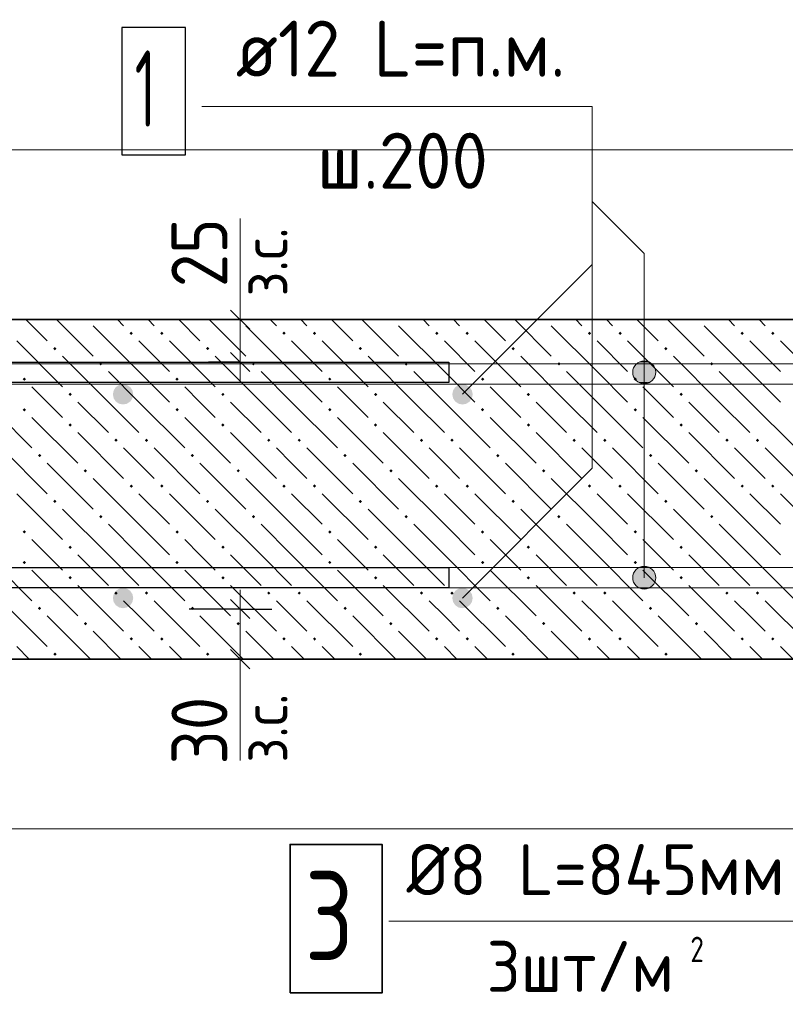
# Model space of a CAD drawing. Header units: millimetres. Extents: x 0 to 50400, y 0 to 35640.
# Tile 7 of 34: x 9164 to 12773, y 10075 to 14715. Entities that reach past the tile are written whole.
import ezdxf

# ---------------------------------------------------------------- set-up
doc = ezdxf.new("R2010")
doc.units = ezdxf.units.MM
for name, color, linetype, lineweight in [('Standard', 7, 'Continuous', 25), ('ЖБ Перекрытие верхний уровень', 7, 'Continuous', 35), ('Размерная линия_ общее', 7, 'Continuous', 13), ('Текст_ общее', 7, 'Continuous', 25)]:
    doc.layers.add(name, color=color, linetype=linetype, lineweight=lineweight)
doc.layers.add('Обрамление П-обр. равн.', color=7, linetype='Continuous', lineweight=25, true_color=0x5f1e0f)
doc.layers.add('Фоновоя арматура Х1', color=7, linetype='Continuous', lineweight=18, true_color=0x656565)
doc.styles.add('ISOCPEUR', font='txt')

msp = doc.modelspace()

# ---------------------------------------------------------------- hatches: boundary and pattern name
at = {"layer": 'ЖБ Перекрытие верхний уровень', "linetype": 'Continuous', "lineweight": 18, "transparency": 33554687}
for points in [[(9473.8, 13301.9), (9473.5, 13301.6), (9473.2, 13301.9)], [(10193.8, 13301.9), (10193.5, 13301.6), (10193.2, 13301.9)], [(10913.8, 13301.9), (10913.5, 13301.6), (10913.2, 13301.9)], [(11633.8, 13301.9), (11633.5, 13301.6), (11633.2, 13301.9)], [(12353.8, 13301.9), (12353.5, 13301.6), (12353.2, 13301.9)], [(9681.7, 13237.4), (9689.5, 13245.2), (9697.3, 13237.4), (9689.5, 13229.6)], [(9825.7, 13237.4), (9833.5, 13245.2), (9841.3, 13237.4), (9833.5, 13229.6)], [(10401.7, 13237.4), (10409.5, 13245.2), (10417.3, 13237.4), (10409.5, 13229.6)], [(10545.7, 13237.4), (10553.5, 13245.2), (10561.3, 13237.4), (10553.5, 13229.6)], [(11121.7, 13237.4), (11129.5, 13245.2), (11137.3, 13237.4), (11129.5, 13229.6)], [(11265.7, 13237.4), (11273.5, 13245.2), (11281.3, 13237.4), (11273.5, 13229.6)], [(11841.7, 13237.4), (11849.5, 13245.2), (11857.3, 13237.4), (11849.5, 13229.6)], [(11985.7, 13237.4), (11993.5, 13245.2), (12001.3, 13237.4), (11993.5, 13229.6)], [(12561.7, 13237.4), (12569.5, 13245.2), (12577.3, 13237.4), (12569.5, 13229.6)], [(12705.7, 13237.4), (12713.5, 13245.2), (12721.3, 13237.4), (12713.5, 13229.6)], [(9321.7, 13165.4), (9329.5, 13173.2), (9337.3, 13165.4), (9329.5, 13157.6)], [(10041.7, 13165.4), (10049.5, 13173.2), (10057.3, 13165.4), (10049.5, 13157.6)], [(10761.7, 13165.4), (10769.5, 13173.2), (10777.3, 13165.4), (10769.5, 13157.6)], [(11481.7, 13165.4), (11489.5, 13173.2), (11497.3, 13165.4), (11489.5, 13157.6)], [(12201.7, 13165.4), (12209.5, 13173.2), (12217.3, 13165.4), (12209.5, 13157.6)], [(9537.7, 13093.4), (9545.5, 13101.2), (9553.3, 13093.4), (9545.5, 13085.6)], [(10257.7, 13093.4), (10265.5, 13101.2), (10273.3, 13093.4), (10265.5, 13085.6)], [(10977.7, 13093.4), (10985.5, 13101.2), (10993.3, 13093.4), (10985.5, 13085.6)], [(11697.7, 13093.4), (11705.5, 13101.2), (11713.3, 13093.4), (11705.5, 13085.6)], [(12417.7, 13093.4), (12425.5, 13101.2), (12433.3, 13093.4), (12425.5, 13085.6)], [(9177.7, 13021.4), (9185.5, 13029.2), (9193.3, 13021.4), (9185.5, 13013.6)], [(9897.7, 13021.4), (9905.5, 13029.2), (9913.3, 13021.4), (9905.5, 13013.6)], [(10617.7, 13021.4), (10625.5, 13029.2), (10633.3, 13021.4), (10625.5, 13013.6)], [(11337.7, 13021.4), (11345.5, 13029.2), (11353.3, 13021.4), (11345.5, 13013.6)], [(12057.7, 13021.4), (12065.5, 13029.2), (12073.3, 13021.4), (12065.5, 13013.6)], [(9393.7, 12949.4), (9401.5, 12957.2), (9409.3, 12949.4), (9401.5, 12941.6)], [(10113.7, 12949.4), (10121.5, 12957.2), (10129.3, 12949.4), (10121.5, 12941.6)], [(10833.7, 12949.4), (10841.5, 12957.2), (10849.3, 12949.4), (10841.5, 12941.6)], [(11553.7, 12949.4), (11561.5, 12957.2), (11569.3, 12949.4), (11561.5, 12941.6)], [(12273.7, 12949.4), (12281.5, 12957.2), (12289.3, 12949.4), (12281.5, 12941.6)], [(9177.7, 12877.4), (9185.5, 12885.2), (9193.3, 12877.4), (9185.5, 12869.6)], [(9897.7, 12877.4), (9905.5, 12885.2), (9913.3, 12877.4), (9905.5, 12869.6)], [(10617.7, 12877.4), (10625.5, 12885.2), (10633.3, 12877.4), (10625.5, 12869.6)], [(11337.7, 12877.4), (11345.5, 12885.2), (11353.3, 12877.4), (11345.5, 12869.6)], [(12057.7, 12877.4), (12065.5, 12885.2), (12073.3, 12877.4), (12065.5, 12869.6)], [(9393.7, 12805.4), (9401.5, 12813.2), (9409.3, 12805.4), (9401.5, 12797.6)], [(10113.7, 12805.4), (10121.5, 12813.2), (10129.3, 12805.4), (10121.5, 12797.6)], [(10833.7, 12805.4), (10841.5, 12813.2), (10849.3, 12805.4), (10841.5, 12797.6)], [(11553.7, 12805.4), (11561.5, 12813.2), (11569.3, 12805.4), (11561.5, 12797.6)], [(12273.7, 12805.4), (12281.5, 12813.2), (12289.3, 12805.4), (12281.5, 12797.6)], [(9609.7, 12733.4), (9617.5, 12741.2), (9625.3, 12733.4), (9617.5, 12725.6)], [(9753.7, 12733.4), (9761.5, 12741.2), (9769.3, 12733.4), (9761.5, 12725.6)], [(10329.7, 12733.4), (10337.5, 12741.2), (10345.3, 12733.4), (10337.5, 12725.6)], [(10473.7, 12733.4), (10481.5, 12741.2), (10489.3, 12733.4), (10481.5, 12725.6)], [(11049.7, 12733.4), (11057.5, 12741.2), (11065.3, 12733.4), (11057.5, 12725.6)], [(11193.7, 12733.4), (11201.5, 12741.2), (11209.3, 12733.4), (11201.5, 12725.6)], [(11769.7, 12733.4), (11777.5, 12741.2), (11785.3, 12733.4), (11777.5, 12725.6)], [(11913.7, 12733.4), (11921.5, 12741.2), (11929.3, 12733.4), (11921.5, 12725.6)], [(12489.7, 12733.4), (12497.5, 12741.2), (12505.3, 12733.4), (12497.5, 12725.6)], [(12633.7, 12733.4), (12641.5, 12741.2), (12649.3, 12733.4), (12641.5, 12725.6)], [(9249.7, 12661.4), (9257.5, 12669.2), (9265.3, 12661.4), (9257.5, 12653.6)], [(9969.7, 12661.4), (9977.5, 12669.2), (9985.3, 12661.4), (9977.5, 12653.6)], [(10689.7, 12661.4), (10697.5, 12669.2), (10705.3, 12661.4), (10697.5, 12653.6)], [(11409.7, 12661.4), (11417.5, 12669.2), (11425.3, 12661.4), (11417.5, 12653.6)], [(12129.7, 12661.4), (12137.5, 12669.2), (12145.3, 12661.4), (12137.5, 12653.6)], [(9465.7, 12589.4), (9473.5, 12597.2), (9481.3, 12589.4), (9473.5, 12581.6)], [(10185.7, 12589.4), (10193.5, 12597.2), (10201.3, 12589.4), (10193.5, 12581.6)], [(10905.7, 12589.4), (10913.5, 12597.2), (10921.3, 12589.4), (10913.5, 12581.6)], [(11625.7, 12589.4), (11633.5, 12597.2), (11641.3, 12589.4), (11633.5, 12581.6)], [(12345.7, 12589.4), (12353.5, 12597.2), (12361.3, 12589.4), (12353.5, 12581.6)], [(9681.7, 12517.4), (9689.5, 12525.2), (9697.3, 12517.4), (9689.5, 12509.6)], [(9825.7, 12517.4), (9833.5, 12525.2), (9841.3, 12517.4), (9833.5, 12509.6)], [(10401.7, 12517.4), (10409.5, 12525.2), (10417.3, 12517.4), (10409.5, 12509.6)], [(10545.7, 12517.4), (10553.5, 12525.2), (10561.3, 12517.4), (10553.5, 12509.6)], [(11121.7, 12517.4), (11129.5, 12525.2), (11137.3, 12517.4), (11129.5, 12509.6)], [(11265.7, 12517.4), (11273.5, 12525.2), (11281.3, 12517.4), (11273.5, 12509.6)], [(11841.7, 12517.4), (11849.5, 12525.2), (11857.3, 12517.4), (11849.5, 12509.6)], [(11985.7, 12517.4), (11993.5, 12525.2), (12001.3, 12517.4), (11993.5, 12509.6)], [(12561.7, 12517.4), (12569.5, 12525.2), (12577.3, 12517.4), (12569.5, 12509.6)], [(12705.7, 12517.4), (12713.5, 12525.2), (12721.3, 12517.4), (12713.5, 12509.6)], [(9321.7, 12445.4), (9329.5, 12453.2), (9337.3, 12445.4), (9329.5, 12437.6)], [(10041.7, 12445.4), (10049.5, 12453.2), (10057.3, 12445.4), (10049.5, 12437.6)], [(10761.7, 12445.4), (10769.5, 12453.2), (10777.3, 12445.4), (10769.5, 12437.6)], [(11481.7, 12445.4), (11489.5, 12453.2), (11497.3, 12445.4), (11489.5, 12437.6)], [(12201.7, 12445.4), (12209.5, 12453.2), (12217.3, 12445.4), (12209.5, 12437.6)], [(9537.7, 12373.4), (9545.5, 12381.2), (9553.3, 12373.4), (9545.5, 12365.6)], [(10257.7, 12373.4), (10265.5, 12381.2), (10273.3, 12373.4), (10265.5, 12365.6)], [(10977.7, 12373.4), (10985.5, 12381.2), (10993.3, 12373.4), (10985.5, 12365.6)], [(11697.7, 12373.4), (11705.5, 12381.2), (11713.3, 12373.4), (11705.5, 12365.6)], [(12417.7, 12373.4), (12425.5, 12381.2), (12433.3, 12373.4), (12425.5, 12365.6)], [(9177.7, 12301.4), (9185.5, 12309.2), (9193.3, 12301.4), (9185.5, 12293.6)], [(9897.7, 12301.4), (9905.5, 12309.2), (9913.3, 12301.4), (9905.5, 12293.6)], [(10617.7, 12301.4), (10625.5, 12309.2), (10633.3, 12301.4), (10625.5, 12293.6)], [(11337.7, 12301.4), (11345.5, 12309.2), (11353.3, 12301.4), (11345.5, 12293.6)], [(12057.7, 12301.4), (12065.5, 12309.2), (12073.3, 12301.4), (12065.5, 12293.6)], [(9393.7, 12229.4), (9401.5, 12237.2), (9409.3, 12229.4), (9401.5, 12221.6)], [(10113.7, 12229.4), (10121.5, 12237.2), (10129.3, 12229.4), (10121.5, 12221.6)], [(10833.7, 12229.4), (10841.5, 12237.2), (10849.3, 12229.4), (10841.5, 12221.6)], [(11553.7, 12229.4), (11561.5, 12237.2), (11569.3, 12229.4), (11561.5, 12221.6)], [(12273.7, 12229.4), (12281.5, 12237.2), (12289.3, 12229.4), (12281.5, 12221.6)], [(9177.7, 12157.4), (9185.5, 12165.2), (9193.3, 12157.4), (9185.5, 12149.6)], [(9897.7, 12157.4), (9905.5, 12165.2), (9913.3, 12157.4), (9905.5, 12149.6)], [(10617.7, 12157.4), (10625.5, 12165.2), (10633.3, 12157.4), (10625.5, 12149.6)], [(11337.7, 12157.4), (11345.5, 12165.2), (11353.3, 12157.4), (11345.5, 12149.6)], [(12057.7, 12157.4), (12065.5, 12165.2), (12073.3, 12157.4), (12065.5, 12149.6)], [(9393.7, 12085.4), (9401.5, 12093.2), (9409.3, 12085.4), (9401.5, 12077.6)], [(10113.7, 12085.4), (10121.5, 12093.2), (10129.3, 12085.4), (10121.5, 12077.6)], [(10833.7, 12085.4), (10841.5, 12093.2), (10849.3, 12085.4), (10841.5, 12077.6)], [(11553.7, 12085.4), (11561.5, 12093.2), (11569.3, 12085.4), (11561.5, 12077.6)], [(12273.7, 12085.4), (12281.5, 12093.2), (12289.3, 12085.4), (12281.5, 12077.6)], [(9609.7, 12013.4), (9617.5, 12021.2), (9625.3, 12013.4), (9617.5, 12005.6)], [(9753.7, 12013.4), (9761.5, 12021.2), (9769.3, 12013.4), (9761.5, 12005.6)], [(10329.7, 12013.4), (10337.5, 12021.2), (10345.3, 12013.4), (10337.5, 12005.6)], [(10473.7, 12013.4), (10481.5, 12021.2), (10489.3, 12013.4), (10481.5, 12005.6)], [(11049.7, 12013.4), (11057.5, 12021.2), (11065.3, 12013.4), (11057.5, 12005.6)], [(11193.7, 12013.4), (11201.5, 12021.2), (11209.3, 12013.4), (11201.5, 12005.6)], [(11769.7, 12013.4), (11777.5, 12021.2), (11785.3, 12013.4), (11777.5, 12005.6)], [(11913.7, 12013.4), (11921.5, 12021.2), (11929.3, 12013.4), (11921.5, 12005.6)], [(12489.7, 12013.4), (12497.5, 12021.2), (12505.3, 12013.4), (12497.5, 12005.6)], [(12633.7, 12013.4), (12641.5, 12021.2), (12649.3, 12013.4), (12641.5, 12005.6)], [(9249.7, 11941.4), (9257.5, 11949.2), (9265.3, 11941.4), (9257.5, 11933.6)], [(9969.7, 11941.4), (9977.5, 11949.2), (9985.3, 11941.4), (9977.5, 11933.6)], [(10689.7, 11941.4), (10697.5, 11949.2), (10705.3, 11941.4), (10697.5, 11933.6)], [(11409.7, 11941.4), (11417.5, 11949.2), (11425.3, 11941.4), (11417.5, 11933.6)], [(12129.7, 11941.4), (12137.5, 11949.2), (12145.3, 11941.4), (12137.5, 11933.6)], [(9465.7, 11869.4), (9473.5, 11877.2), (9481.3, 11869.4), (9473.5, 11861.6)], [(10185.7, 11869.4), (10193.5, 11877.2), (10201.3, 11869.4), (10193.5, 11861.6)], [(10905.7, 11869.4), (10913.5, 11877.2), (10921.3, 11869.4), (10913.5, 11861.6)], [(11625.7, 11869.4), (11633.5, 11877.2), (11641.3, 11869.4), (11633.5, 11861.6)], [(12345.7, 11869.4), (12353.5, 11877.2), (12361.3, 11869.4), (12353.5, 11861.6)], [(9681.7, 11797.4), (9689.5, 11805.2), (9697.3, 11797.4), (9689.5, 11789.6)], [(9825.7, 11797.4), (9833.5, 11805.2), (9841.3, 11797.4), (9833.5, 11789.6)], [(10401.7, 11797.4), (10409.5, 11805.2), (10417.3, 11797.4), (10409.5, 11789.6)], [(10545.7, 11797.4), (10553.5, 11805.2), (10561.3, 11797.4), (10553.5, 11789.6)], [(11121.7, 11797.4), (11129.5, 11805.2), (11137.3, 11797.4), (11129.5, 11789.6)], [(11265.7, 11797.4), (11273.5, 11805.2), (11281.3, 11797.4), (11273.5, 11789.6)], [(11841.7, 11797.4), (11849.5, 11805.2), (11857.3, 11797.4), (11849.5, 11789.6)], [(11985.7, 11797.4), (11993.5, 11805.2), (12001.3, 11797.4), (11993.5, 11789.6)], [(12561.7, 11797.4), (12569.5, 11805.2), (12577.3, 11797.4), (12569.5, 11789.6)], [(12705.7, 11797.4), (12713.5, 11805.2), (12721.3, 11797.4), (12713.5, 11789.6)], [(9321.7, 11725.4), (9329.5, 11733.2), (9337.3, 11725.4), (9329.5, 11717.6)], [(10041.7, 11725.4), (10049.5, 11733.2), (10057.3, 11725.4), (10049.5, 11717.6)], [(10761.7, 11725.4), (10769.5, 11733.2), (10777.3, 11725.4), (10769.5, 11717.6)], [(11481.7, 11725.4), (11489.5, 11733.2), (11497.3, 11725.4), (11489.5, 11717.6)], [(12201.7, 11725.4), (12209.5, 11733.2), (12217.3, 11725.4), (12209.5, 11717.6)]]:
    msp.add_hatch(color=7, dxfattribs=at).paths.add_polyline_path(points, flags=16)
at = {"layer": 'Текст_ общее', "linetype": 'Continuous', "lineweight": 13, "transparency": 33554687}
for points in [[(12061.1, 13080.9), (12154, 13080.9), (12134.6, 13100.3)], [(12061.1, 13080.9), (12134.6, 13100.3), (12080.6, 13100.3)], [(12080.6, 13100.3), (12134.6, 13100.3), (12107.5, 13107.9)], [(12053.6, 13053.9), (12161.6, 13053.9), (12154, 13080.9)], [(12053.6, 13053.9), (12154, 13080.9), (12061.1, 13080.9)], [(12061.1, 13026.9), (12161.6, 13053.9), (12053.6, 13053.9)], [(12061.1, 13026.9), (12154, 13026.9), (12161.6, 13053.9)], [(12080.6, 13007.4), (12154, 13026.9), (12061.1, 13026.9)], [(12080.6, 13007.4), (12134.6, 13007.4), (12154, 13026.9)], [(12134.6, 13007.4), (12080.6, 13007.4), (12107.5, 12999.9)], [(12053.6, 12085.9), (12161.6, 12085.9), (12154, 12112.9)], [(12053.6, 12085.9), (12154, 12112.9), (12061.1, 12112.9)], [(12061.1, 12112.9), (12154, 12112.9), (12134.6, 12132.3)], [(12061.1, 12112.9), (12134.6, 12132.3), (12080.6, 12132.3)], [(12080.6, 12132.3), (12134.6, 12132.3), (12107.5, 12139.9)], [(12061.1, 12058.9), (12161.6, 12085.9), (12053.6, 12085.9)], [(12061.1, 12058.9), (12154, 12058.9), (12161.6, 12085.9)], [(12080.6, 12039.4), (12154, 12058.9), (12061.1, 12058.9)], [(12080.6, 12039.4), (12134.6, 12039.4), (12154, 12058.9)], [(12134.6, 12039.4), (12080.6, 12039.4), (12107.5, 12031.9)]]:
    msp.add_hatch(color=7, dxfattribs=at).paths.add_polyline_path(points)
at = {"layer": 'Фоновоя арматура Х1', "linetype": 'Continuous', "lineweight": 18, "transparency": 33554687}
for points in [[(9698.9, 12949.9), (9695.2, 12968.2), (9684.8, 12983.8), (9669.2, 12994.2), (9650.9, 12997.9), (9632.5, 12994.2), (9616.9, 12983.8), (9606.5, 12968.2), (9602.9, 12949.9), (9606.5, 12931.5), (9616.9, 12915.9), (9632.5, 12905.5), (9650.9, 12901.9), (9669.2, 12905.5), (9684.8, 12915.9), (9695.2, 12931.5)], [(11298.9, 12949.9), (11295.2, 12968.2), (11284.8, 12983.8), (11269.2, 12994.2), (11250.9, 12997.9), (11232.5, 12994.2), (11216.9, 12983.8), (11206.5, 12968.2), (11202.9, 12949.9), (11206.5, 12931.5), (11216.9, 12915.9), (11232.5, 12905.5), (11250.9, 12901.9), (11269.2, 12905.5), (11284.8, 12915.9), (11295.2, 12931.5)], [(9698.9, 11989.9), (9695.2, 12008.2), (9684.8, 12023.8), (9669.2, 12034.2), (9650.9, 12037.9), (9632.5, 12034.2), (9616.9, 12023.8), (9606.5, 12008.2), (9602.9, 11989.9), (9606.5, 11971.5), (9616.9, 11955.9), (9632.5, 11945.5), (9650.9, 11941.9), (9669.2, 11945.5), (9684.8, 11955.9), (9695.2, 11971.5)], [(11298.9, 11989.9), (11295.2, 12008.2), (11284.8, 12023.8), (11269.2, 12034.2), (11250.9, 12037.9), (11232.5, 12034.2), (11216.9, 12023.8), (11206.5, 12008.2), (11202.9, 11989.9), (11206.5, 11971.5), (11216.9, 11955.9), (11232.5, 11945.5), (11250.9, 11941.9), (11269.2, 11945.5), (11284.8, 11955.9), (11295.2, 11971.5)]]:
    msp.add_hatch(color=7, dxfattribs=at).paths.add_polyline_path(points)

# ---------------------------------------------------------------- linework, layer by layer
at = {"layer": 'Standard', "color": 7, "linetype": 'Continuous', "lineweight": 13, "transparency": 33554687}
for p, q in [((10202.9, 13301.9), (10202.9, 13778.8)), ((10202.9, 11701.9), (10202.9, 11225))]:
    msp.add_line(p, q, dxfattribs=at)
for points in [[(11250.9, 12949.9), (11862.3, 13561.3), (11862.3, 14305.9), (10022.3, 14305.9)], [(11250.9, 11989.9), (11862.3, 12601.3), (11862.3, 13561.3)], [(10903.9, 10466.6), (13166, 10466.6), (13166, 12455.1)]]:
    msp.add_lwpolyline(points, dxfattribs=at)
at = {"layer": 'Standard', "color": 254, "linetype": 'Continuous', "lineweight": 13, "true_color": 0xc4c4ff, "transparency": 33554687}
msp.add_lwpolyline([(5250.9, 10901.9), (15359.9, 10901.9), (15359.9, 14101.9), (5250.9, 14101.9), (5250.9, 10901.9)], dxfattribs=at)
at = {"layer": 'ЖБ Перекрытие верхний уровень', "color": 7, "linetype": 'Continuous', "lineweight": 35, "transparency": 33554687}
for p, q in [((14559.9, 13301.9), (6050.9, 13301.9)), ((6050.9, 11701.9), (14559.9, 11701.9))]:
    msp.add_line(p, q, dxfattribs=at)
at = {"layer": 'ЖБ Перекрытие верхний уровень', "color": 9, "linetype": 'Continuous', "lineweight": 18, "true_color": 0xc7c7c7, "transparency": 33554687}
for p, q in [((9193, 13301.9), (9293.5, 13201.4)), ((9337, 13301.9), (9509.5, 13129.4)), ((9725.5, 13057.4), (9509.5, 13273.4)), ((9625, 13301.9), (9653.5, 13273.4)), ((9797.5, 13273.4), (9769, 13301.9)), ((9913, 13301.9), (10013.5, 13201.4)), ((10057, 13301.9), (10229.5, 13129.4)), ((10445.5, 13057.4), (10229.5, 13273.4)), ((10345, 13301.9), (10373.5, 13273.4)), ((10517.5, 13273.4), (10489, 13301.9)), ((10633, 13301.9), (10733.5, 13201.4)), ((10777, 13301.9), (10949.5, 13129.4)), ((11165.5, 13057.4), (10949.5, 13273.4)), ((11065, 13301.9), (11093.5, 13273.4)), ((11237.5, 13273.4), (11209, 13301.9)), ((11353, 13301.9), (11453.5, 13201.4)), ((11497, 13301.9), (11669.5, 13129.4)), ((11885.5, 13057.4), (11669.5, 13273.4)), ((11785, 13301.9), (11813.5, 13273.4)), ((11957.5, 13273.4), (11929, 13301.9)), ((12073, 13301.9), (12173.5, 13201.4)), ((12217, 13301.9), (12389.5, 13129.4)), ((12605.5, 13057.4), (12389.5, 13273.4)), ((12505, 13301.9), (12533.5, 13273.4)), ((12677.5, 13273.4), (12649, 13301.9)), ((9149.5, 13201.4), (9365.5, 12985.4)), ((9725.5, 13201.4), (9869.5, 13057.4)), ((9869.5, 13201.4), (10085.5, 12985.4)), ((10445.5, 13201.4), (10589.5, 13057.4)), ((10589.5, 13201.4), (10805.5, 12985.4)), ((11165.5, 13201.4), (11309.5, 13057.4)), ((11309.5, 13201.4), (11525.5, 12985.4)), ((11885.5, 13201.4), (12029.5, 13057.4)), ((12029.5, 13201.4), (12245.5, 12985.4)), ((12605.5, 13201.4), (12749.5, 13057.4)), ((12749.5, 13201.4), (12965.5, 12985.4)), ((9581.5, 12913.4), (9365.5, 13129.4)), ((10301.5, 12913.4), (10085.5, 13129.4)), ((11021.5, 12913.4), (10805.5, 13129.4)), ((11741.5, 12913.4), (11525.5, 13129.4)), ((12461.5, 12913.4), (12245.5, 13129.4)), ((9581.5, 13057.4), (9725.5, 12913.4)), ((9725.5, 13057.4), (9869.5, 12913.4)), ((10301.5, 13057.4), (10445.5, 12913.4)), ((10445.5, 13057.4), (10589.5, 12913.4)), ((11021.5, 13057.4), (11165.5, 12913.4)), ((11165.5, 13057.4), (11309.5, 12913.4)), ((11741.5, 13057.4), (11885.5, 12913.4)), ((11885.5, 13057.4), (12029.5, 12913.4)), ((12461.5, 13057.4), (12605.5, 12913.4)), ((12605.5, 13057.4), (12749.5, 12913.4)), ((9293.5, 12913.4), (9221.5, 12985.4)), ((10013.5, 12913.4), (9941.5, 12985.4)), ((10733.5, 12913.4), (10661.5, 12985.4)), ((11453.5, 12913.4), (11381.5, 12985.4)), ((12173.5, 12913.4), (12101.5, 12985.4)), ((9005.5, 12913.4), (9221.5, 12697.4)), ((9365.5, 12841.4), (9293.5, 12913.4)), ((9437.5, 12913.4), (9581.5, 12769.4)), ((9581.5, 12913.4), (9725.5, 12769.4)), ((9725.5, 12913.4), (9941.5, 12697.4)), ((10085.5, 12841.4), (10013.5, 12913.4)), ((10157.5, 12913.4), (10301.5, 12769.4)), ((10301.5, 12913.4), (10445.5, 12769.4)), ((10445.5, 12913.4), (10661.5, 12697.4)), ((10805.5, 12841.4), (10733.5, 12913.4)), ((10877.5, 12913.4), (11021.5, 12769.4)), ((11021.5, 12913.4), (11165.5, 12769.4)), ((11165.5, 12913.4), (11381.5, 12697.4)), ((11525.5, 12841.4), (11453.5, 12913.4)), ((11597.5, 12913.4), (11741.5, 12769.4)), ((11741.5, 12913.4), (11885.5, 12769.4)), ((11885.5, 12913.4), (12101.5, 12697.4)), ((12245.5, 12841.4), (12173.5, 12913.4)), ((12317.5, 12913.4), (12461.5, 12769.4)), ((12461.5, 12913.4), (12605.5, 12769.4)), ((12605.5, 12913.4), (12821.5, 12697.4)), ((9221.5, 12841.4), (9437.5, 12625.4)), ((9941.5, 12841.4), (10157.5, 12625.4)), ((10661.5, 12841.4), (10877.5, 12625.4)), ((11381.5, 12841.4), (11597.5, 12625.4)), ((12101.5, 12841.4), (12317.5, 12625.4)), ((9437.5, 12769.4), (9653.5, 12553.4)), ((10157.5, 12769.4), (10373.5, 12553.4)), ((10877.5, 12769.4), (11093.5, 12553.4)), ((11597.5, 12769.4), (11813.5, 12553.4)), ((12317.5, 12769.4), (12533.5, 12553.4)), ((9077.5, 12697.4), (9293.5, 12481.4)), ((9725.5, 12625.4), (9653.5, 12697.4)), ((9797.5, 12697.4), (10013.5, 12481.4)), ((10445.5, 12625.4), (10373.5, 12697.4)), ((10517.5, 12697.4), (10733.5, 12481.4)), ((11165.5, 12625.4), (11093.5, 12697.4)), ((11237.5, 12697.4), (11453.5, 12481.4)), ((11885.5, 12625.4), (11813.5, 12697.4)), ((11957.5, 12697.4), (12173.5, 12481.4)), ((12605.5, 12625.4), (12533.5, 12697.4)), ((12677.5, 12697.4), (12893.5, 12481.4)), ((9293.5, 12625.4), (9509.5, 12409.4)), ((9797.5, 12553.4), (9725.5, 12625.4)), ((10013.5, 12625.4), (10229.5, 12409.4)), ((10517.5, 12553.4), (10445.5, 12625.4)), ((10733.5, 12625.4), (10949.5, 12409.4)), ((11237.5, 12553.4), (11165.5, 12625.4)), ((11453.5, 12625.4), (11669.5, 12409.4)), ((11957.5, 12553.4), (11885.5, 12625.4)), ((12173.5, 12625.4), (12389.5, 12409.4)), ((12677.5, 12553.4), (12605.5, 12625.4)), ((9725.5, 12337.4), (9509.5, 12553.4)), ((10445.5, 12337.4), (10229.5, 12553.4)), ((11165.5, 12337.4), (10949.5, 12553.4)), ((11885.5, 12337.4), (11669.5, 12553.4)), ((12605.5, 12337.4), (12389.5, 12553.4)), ((9149.5, 12481.4), (9365.5, 12265.4)), ((9725.5, 12481.4), (9869.5, 12337.4)), ((9869.5, 12481.4), (10085.5, 12265.4)), ((10445.5, 12481.4), (10589.5, 12337.4)), ((10589.5, 12481.4), (10805.5, 12265.4)), ((11165.5, 12481.4), (11309.5, 12337.4)), ((11309.5, 12481.4), (11525.5, 12265.4)), ((11885.5, 12481.4), (12029.5, 12337.4)), ((12029.5, 12481.4), (12245.5, 12265.4)), ((12605.5, 12481.4), (12749.5, 12337.4)), ((12749.5, 12481.4), (12965.5, 12265.4)), ((9581.5, 12193.4), (9365.5, 12409.4)), ((10301.5, 12193.4), (10085.5, 12409.4)), ((11021.5, 12193.4), (10805.5, 12409.4)), ((11741.5, 12193.4), (11525.5, 12409.4)), ((12461.5, 12193.4), (12245.5, 12409.4)), ((9581.5, 12337.4), (9725.5, 12193.4)), ((9725.5, 12337.4), (9869.5, 12193.4)), ((10301.5, 12337.4), (10445.5, 12193.4)), ((10445.5, 12337.4), (10589.5, 12193.4)), ((11021.5, 12337.4), (11165.5, 12193.4)), ((11165.5, 12337.4), (11309.5, 12193.4)), ((11741.5, 12337.4), (11885.5, 12193.4)), ((11885.5, 12337.4), (12029.5, 12193.4)), ((12461.5, 12337.4), (12605.5, 12193.4)), ((12605.5, 12337.4), (12749.5, 12193.4)), ((9293.5, 12193.4), (9221.5, 12265.4)), ((10013.5, 12193.4), (9941.5, 12265.4)), ((10733.5, 12193.4), (10661.5, 12265.4)), ((11453.5, 12193.4), (11381.5, 12265.4)), ((12173.5, 12193.4), (12101.5, 12265.4)), ((9005.5, 12193.4), (9221.5, 11977.4)), ((9365.5, 12121.4), (9293.5, 12193.4)), ((9437.5, 12193.4), (9581.5, 12049.4)), ((9581.5, 12193.4), (9725.5, 12049.4)), ((9725.5, 12193.4), (9941.5, 11977.4)), ((10085.5, 12121.4), (10013.5, 12193.4)), ((10157.5, 12193.4), (10301.5, 12049.4)), ((10301.5, 12193.4), (10445.5, 12049.4)), ((10445.5, 12193.4), (10661.5, 11977.4)), ((10805.5, 12121.4), (10733.5, 12193.4)), ((10877.5, 12193.4), (11021.5, 12049.4)), ((11021.5, 12193.4), (11165.5, 12049.4)), ((11165.5, 12193.4), (11381.5, 11977.4)), ((11525.5, 12121.4), (11453.5, 12193.4)), ((11597.5, 12193.4), (11741.5, 12049.4)), ((11741.5, 12193.4), (11885.5, 12049.4)), ((11885.5, 12193.4), (12101.5, 11977.4)), ((12245.5, 12121.4), (12173.5, 12193.4)), ((12317.5, 12193.4), (12461.5, 12049.4)), ((12461.5, 12193.4), (12605.5, 12049.4)), ((12605.5, 12193.4), (12821.5, 11977.4)), ((9221.5, 12121.4), (9437.5, 11905.4)), ((9941.5, 12121.4), (10157.5, 11905.4)), ((10661.5, 12121.4), (10877.5, 11905.4)), ((11381.5, 12121.4), (11597.5, 11905.4)), ((12101.5, 12121.4), (12317.5, 11905.4)), ((9437.5, 12049.4), (9653.5, 11833.4)), ((10157.5, 12049.4), (10373.5, 11833.4)), ((10877.5, 12049.4), (11093.5, 11833.4)), ((11597.5, 12049.4), (11813.5, 11833.4)), ((12317.5, 12049.4), (12533.5, 11833.4)), ((9077.5, 11977.4), (9293.5, 11761.4)), ((9725.5, 11905.4), (9653.5, 11977.4)), ((9797.5, 11977.4), (10013.5, 11761.4)), ((10445.5, 11905.4), (10373.5, 11977.4)), ((10517.5, 11977.4), (10733.5, 11761.4)), ((11165.5, 11905.4), (11093.5, 11977.4)), ((11237.5, 11977.4), (11453.5, 11761.4)), ((11885.5, 11905.4), (11813.5, 11977.4)), ((11957.5, 11977.4), (12173.5, 11761.4)), ((12605.5, 11905.4), (12533.5, 11977.4)), ((12677.5, 11977.4), (12893.5, 11761.4)), ((9293.5, 11905.4), (9497, 11701.9)), ((9797.5, 11833.4), (9725.5, 11905.4)), ((10013.5, 11905.4), (10217, 11701.9)), ((10517.5, 11833.4), (10445.5, 11905.4)), ((10733.5, 11905.4), (10937, 11701.9)), ((11237.5, 11833.4), (11165.5, 11905.4)), ((11453.5, 11905.4), (11657, 11701.9)), ((11957.5, 11833.4), (11885.5, 11905.4)), ((12173.5, 11905.4), (12377, 11701.9)), ((12677.5, 11833.4), (12605.5, 11905.4)), ((9641, 11701.9), (9509.5, 11833.4)), ((10361, 11701.9), (10229.5, 11833.4)), ((11081, 11701.9), (10949.5, 11833.4)), ((11801, 11701.9), (11669.5, 11833.4)), ((12521, 11701.9), (12389.5, 11833.4)), ((9149.5, 11761.4), (9209, 11701.9)), ((9725.5, 11761.4), (9785, 11701.9)), ((9869.5, 11761.4), (9929, 11701.9)), ((10445.5, 11761.4), (10505, 11701.9)), ((10589.5, 11761.4), (10649, 11701.9)), ((11165.5, 11761.4), (11225, 11701.9)), ((11309.5, 11761.4), (11369, 11701.9)), ((11885.5, 11761.4), (11945, 11701.9)), ((12029.5, 11761.4), (12089, 11701.9)), ((12605.5, 11761.4), (12665, 11701.9)), ((12749.5, 11761.4), (12809, 11701.9))]:
    msp.add_line(p, q, dxfattribs=at)
at = {"layer": 'Обрамление П-обр. равн.', "color": 38, "linetype": 'Continuous', "lineweight": 25, "true_color": 0x5f1e0f, "transparency": 33554687}
for points in [[(6565.1, 13101.9), (11186.9, 13101.9), (11186.9, 13005.9)], [(6565.1, 13101.9), (11186.9, 13101.9), (11186.9, 13005.9)], [(11186.9, 13005.9), (6571.7, 13005.9)], [(11186.9, 13005.9), (6571.7, 13005.9)], [(6571.7, 12133.9), (11186.9, 12133.9), (11186.9, 12037.9), (6565.1, 12037.9)], [(6571.7, 12133.9), (11186.9, 12133.9), (11186.9, 12037.9), (6565.1, 12037.9)]]:
    msp.add_lwpolyline(points, dxfattribs=at)
at = {"layer": 'Размерная линия_ общее', "color": 7, "linetype": 'Continuous', "lineweight": 13, "transparency": 33554687}
for p, q in [((10202.9, 13301.9), (10202.9, 13391.9)), ((10202.9, 13101.9), (10202.9, 13301.9)), ((10202.9, 13101.9), (10202.9, 13011.9)), ((10202.9, 11937.9), (10202.9, 12027.9)), ((10202.9, 11937.9), (10202.9, 11701.9)), ((10202.9, 11701.9), (10202.9, 11611.9))]:
    msp.add_line(p, q, dxfattribs=at)
at = {"layer": 'Размерная линия_ общее', "color": 7, "linetype": 'Continuous', "lineweight": 25, "transparency": 33554687}
for p, q in [((10247.9, 13256.9), (10157.9, 13346.9)), ((10247.9, 13056.9), (10157.9, 13146.9)), ((10157.9, 11982.9), (10247.9, 11892.9)), ((10157.9, 11746.9), (10247.9, 11656.9))]:
    msp.add_line(p, q, dxfattribs=at)
at = {"layer": 'Размерная линия_ общее', "color": 253, "linetype": 'Continuous', "lineweight": -3, "true_color": 0xa0a0a0, "transparency": 33554687}
for p, q in [((10202.9, 13301.9), (10052.9, 13301.9)), ((10202.9, 13301.9), (10352.9, 13301.9)), ((10202.9, 13301.9), (10600.8, 13301.9)), ((10202.9, 13101.9), (10052.9, 13101.9)), ((10202.9, 13101.9), (10352.9, 13101.9)), ((10202.9, 13101.9), (10442.9, 13101.9)), ((10202.9, 11937.9), (9962.9, 11937.9)), ((10202.9, 11937.9), (10052.9, 11937.9)), ((10202.9, 11937.9), (10352.9, 11937.9)), ((10202.9, 11701.9), (10052.9, 11701.9)), ((10202.9, 11701.9), (10352.9, 11701.9)), ((10202.9, 11701.9), (10600.8, 11701.9))]:
    msp.add_line(p, q, dxfattribs=at)
at = {"layer": 'Текст_ общее', "color": 7, "linetype": 'Continuous', "lineweight": 13, "transparency": 33554687}
for p, q in [((12107.5, 13107.9), (12107.5, 13107.9)), ((12053.6, 13053.9), (12053.6, 13053.9)), ((12107.5, 12085.9), (12107.5, 13053.9)), ((12161.6, 13053.9), (12161.6, 13053.9)), ((12107.5, 12999.9), (12107.5, 12999.9)), ((12107.5, 12139.9), (12107.5, 12139.9)), ((12053.6, 12085.9), (12053.6, 12085.9)), ((12161.6, 12085.9), (12161.6, 12085.9)), ((12107.5, 12031.9), (12107.5, 12031.9))]:
    msp.add_line(p, q, dxfattribs=at)
msp.add_lwpolyline([(12107.5, 13053.9), (12107.5, 13613.9), (11862.3, 13859.2)], dxfattribs=at)
at = {"layer": 'Текст_ общее', "color": 7, "linetype": 'Continuous', "lineweight": 35, "transparency": 33554687}
msp.add_lwpolyline([(10437.9, 10129.2), (10871.9, 10129.2), (10871.9, 10829.2), (10437.9, 10829.2), (10437.9, 10129.2)], dxfattribs=at)
at = {"layer": 'Текст_ общее', "color": 7, "linetype": 'Continuous', "lineweight": 13, "transparency": 33554687}
for centre in [(12107.5, 13053.9), (12107.5, 12085.9)]:
    msp.add_circle(centre, 54, dxfattribs=at)
at = {"layer": 'Фоновоя арматура Х1', "color": 7, "linetype": 'Continuous', "lineweight": 25, "transparency": 33554687}
msp.add_lwpolyline([(9645.6, 14078.6), (9945.6, 14078.6), (9945.6, 14678.6), (9645.6, 14678.6), (9645.6, 14078.6)], dxfattribs=at)
at = {"layer": 'Фоновоя арматура Х1', "color": 251, "linetype": 'Continuous', "lineweight": 18, "true_color": 0x656565, "transparency": 33554687}
for points in [[(14607.9, 12997.9), (6290.9, 12997.9), (6290.9, 13093.9), (14607.9, 13093.9), (14607.9, 12997.9)], [(14607.9, 12037.9), (6290.9, 12037.9), (6290.9, 12133.9), (14607.9, 12133.9), (14607.9, 12037.9)]]:
    msp.add_lwpolyline(points, dxfattribs=at)

# ---------------------------------------------------------------- texts
at = {"layer": 'Standard', "color": 7, "linetype": 'Continuous', "lineweight": 18, "transparency": 33554687, "attachment_point": 7, "style": 'ISOCPEUR'}
for s, insert, char_height, width in [('\\W0.97;Ø8 L=845мм', (10986.8, 10590), 240, 1915.947), ('\\W0.95;3шт/м', (11364.8, 10134), 240, 1073.786), ('\\W0.78;2', (12324.8, 10274), 120, 130.566)]:
    msp.add_mtext(s, dxfattribs=dict(at, insert=insert, char_height=char_height, width=width))
at = {"layer": 'Размерная линия_ общее', "color": 7, "linetype": 'Continuous', "lineweight": 25, "transparency": 33554687, "char_height": 264, "width": 484.709, "attachment_point": 7, "rotation": 90, "style": 'ISOCPEUR'}
for s, insert in [('\\W0.87;25', (10142.9, 13455)), ('\\W0.87;30', (10142.9, 11205.6))]:
    msp.add_mtext(s, dxfattribs=dict(at, insert=insert))
at = {"layer": 'Размерная линия_ общее', "color": 7, "linetype": 'Continuous', "lineweight": 18, "transparency": 33554687, "char_height": 216, "width": 496.738, "attachment_point": 7, "rotation": 90, "style": 'ISOCPEUR'}
for insert in [(10425.9, 13411.4), (10425.9, 11214.4)]:
    msp.add_mtext('\\W0.90;з.с.', dxfattribs=dict(at, insert=insert))
at = {"layer": 'Текст_ общее', "color": 7, "linetype": 'Continuous', "lineweight": 35, "transparency": 33554687, "insert": (10507.9, 10283.2), "char_height": 420, "width": 456.96, "attachment_point": 7, "style": 'ISOCPEUR'}
msp.add_mtext('\\W0.78;3', dxfattribs=at)
at = {"layer": 'Фоновоя арматура Х1', "color": 7, "linetype": 'Continuous', "lineweight": 13, "transparency": 33554687, "attachment_point": 7, "style": 'ISOCPEUR'}
for s, insert, char_height, width in [('\\W0.94;ø12 L=п.м. ', (10182.3, 14446.7), 264, 1918.977), ('\\W0.56;1', (9705.6, 14210.6), 360, 280.011), ('\\W0.95;ш.200 ', (10565.1, 13918.7), 264, 1154.563)]:
    msp.add_mtext(s, dxfattribs=dict(at, insert=insert, char_height=char_height, width=width))

doc.saveas('drawing.dxf')
